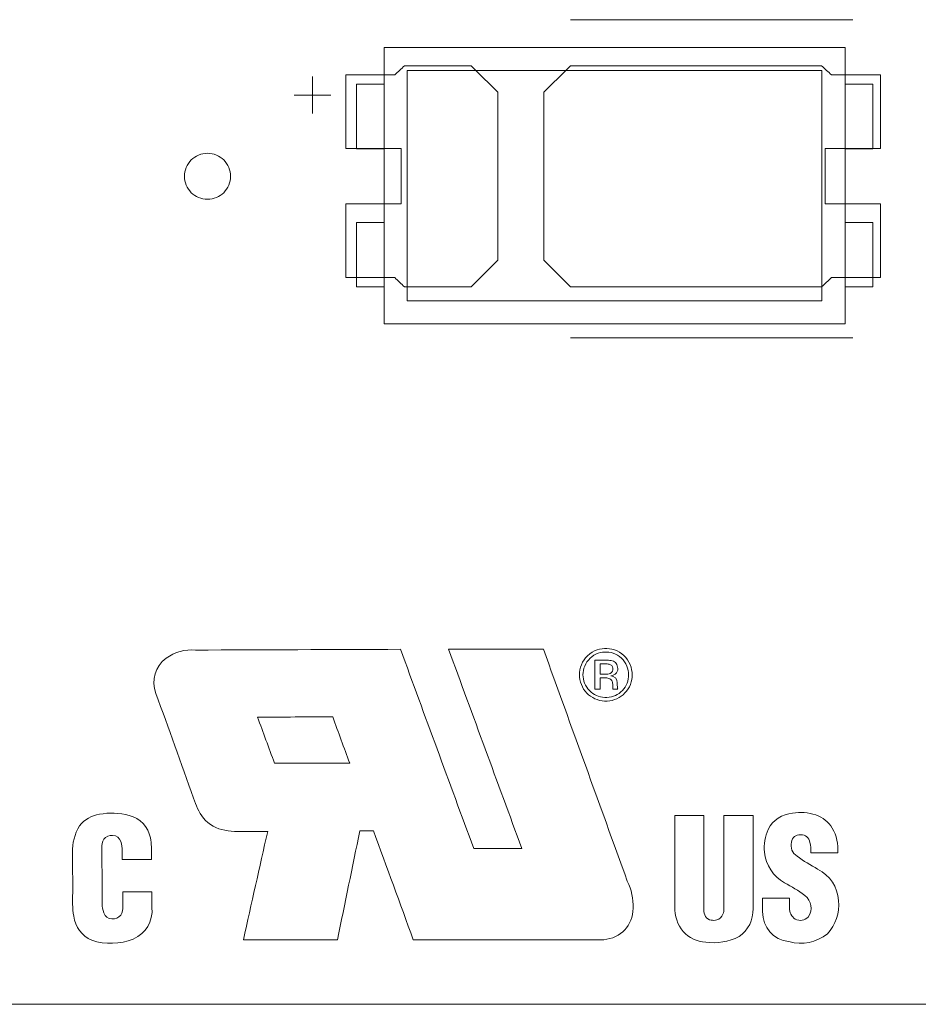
# Model space of a CAD drawing. Header units: inches. Extents: x -30 to 641, y 180 to 601.
# Tile 197 of 252: x 501 to 511, y 542 to 553. Entities that reach past the tile are written whole.
import ezdxf

# ---------------------------------------------------------------- set-up
doc = ezdxf.new("R2010")
doc.units = ezdxf.units.IN
doc.header["$MEASUREMENT"] = 0
doc.layers.add('1', color=7, linetype='Continuous')

# ---------------------------------------------------------------- blocks, each defined once
blk = doc.blocks.new('block 47')
at = {"layer": '1', "color": 155, "lineweight": 18, "true_color": 0x4c7299}
blk.add_lwpolyline([(518.34, 542.226), (409.453, 542.226)], dxfattribs=at)
blk = doc.blocks.new('block 239')
at = {"layer": '1', "color": 155, "lineweight": 18, "true_color": 0x4c7299}
blk.add_lwpolyline([(509.906, 552.613), (504.906, 552.613)], dxfattribs=at)
blk = doc.blocks.new('block 241')
at = {"layer": '1', "color": 155, "lineweight": 18, "true_color": 0x4c7299}
blk.add_lwpolyline([(504.906, 549.613), (509.906, 549.613)], dxfattribs=at)
blk = doc.blocks.new('block 242')
at = {"layer": '1', "color": 155, "lineweight": 18, "true_color": 0x4c7299}
blk.add_lwpolyline([(509.656, 552.363), (509.656, 549.863)], dxfattribs=at)
blk = doc.blocks.new('block 243')
at = {"layer": '1', "color": 155, "lineweight": 18, "true_color": 0x4c7299}
blk.add_lwpolyline([(505.156, 552.363), (509.656, 552.363)], dxfattribs=at)
blk = doc.blocks.new('block 244')
at = {"layer": '1', "color": 155, "lineweight": 18, "true_color": 0x4c7299}
blk.add_lwpolyline([(504.906, 552.613), (504.906, 549.613)], dxfattribs=at)
blk = doc.blocks.new('block 245')
at = {"layer": '1', "color": 155, "lineweight": 18, "true_color": 0x4c7299}
blk.add_lwpolyline([(505.156, 549.863), (505.156, 552.363)], dxfattribs=at)
blk = doc.blocks.new('block 246')
at = {"layer": '1', "color": 155, "lineweight": 18, "true_color": 0x4c7299}
blk.add_lwpolyline([(509.906, 551.513), (510.206, 551.513)], dxfattribs=at)
blk = doc.blocks.new('block 247')
at = {"layer": '1', "color": 155, "lineweight": 18, "true_color": 0x4c7299}
blk.add_lwpolyline([(504.606, 552.213), (504.906, 552.213)], dxfattribs=at)
blk = doc.blocks.new('block 248')
at = {"layer": '1', "color": 155, "lineweight": 18, "true_color": 0x4c7299}
blk.add_lwpolyline([(504.906, 550.713), (504.606, 550.713)], dxfattribs=at)
blk = doc.blocks.new('block 249')
at = {"layer": '1', "color": 155, "lineweight": 18, "true_color": 0x4c7299}
blk.add_lwpolyline([(509.656, 549.863), (505.156, 549.863)], dxfattribs=at)
blk = doc.blocks.new('block 250')
at = {"layer": '1', "color": 155, "lineweight": 18, "true_color": 0x4c7299}
blk.add_lwpolyline([(504.606, 550.713), (504.606, 550.013)], dxfattribs=at)
blk = doc.blocks.new('block 251')
at = {"layer": '1', "color": 155, "lineweight": 18, "true_color": 0x4c7299}
blk.add_lwpolyline([(509.906, 550.713), (510.206, 550.713)], dxfattribs=at)
blk = doc.blocks.new('block 252')
at = {"layer": '1', "color": 155, "lineweight": 18, "true_color": 0x4c7299}
blk.add_lwpolyline([(504.606, 550.013), (504.906, 550.013)], dxfattribs=at)
blk = doc.blocks.new('block 253')
at = {"layer": '1', "color": 155, "lineweight": 18, "true_color": 0x4c7299}
blk.add_lwpolyline([(504.906, 551.513), (504.606, 551.513)], dxfattribs=at)
blk = doc.blocks.new('block 254')
at = {"layer": '1', "color": 155, "lineweight": 18, "true_color": 0x4c7299}
blk.add_lwpolyline([(510.206, 551.513), (510.206, 552.213)], dxfattribs=at)
blk = doc.blocks.new('block 255')
at = {"layer": '1', "color": 155, "lineweight": 18, "true_color": 0x4c7299}
blk.add_lwpolyline([(504.606, 551.513), (504.606, 552.213)], dxfattribs=at)
blk = doc.blocks.new('block 256')
at = {"layer": '1', "color": 155, "lineweight": 18, "true_color": 0x4c7299}
blk.add_lwpolyline([(509.906, 549.613), (509.906, 552.613)], dxfattribs=at)
blk = doc.blocks.new('block 257')
at = {"layer": '1', "color": 155, "lineweight": 18, "true_color": 0x4c7299}
blk.add_lwpolyline([(510.206, 550.013), (509.906, 550.013)], dxfattribs=at)
blk = doc.blocks.new('block 259')
at = {"layer": '1', "color": 155, "lineweight": 18, "true_color": 0x4c7299}
blk.add_lwpolyline([(510.206, 550.713), (510.206, 550.013)], dxfattribs=at)
blk = doc.blocks.new('block 382')
at = {"layer": '1', "color": 155, "lineweight": 18, "true_color": 0x4c7299}
blk.add_lwpolyline([(510.206, 552.213), (509.906, 552.213)], dxfattribs=at)
blk = doc.blocks.new('block 1387')
at = {"layer": '1', "color": 18, "lineweight": 13, "true_color": 0x4c0000}
blk.add_lwpolyline([(518.34, 542.226), (409.453, 542.226)], dxfattribs=at)
blk = doc.blocks.new('block 1404')
at = {"layer": '1', "color": 18, "lineweight": 13, "true_color": 0x4c0000}
blk.add_lwpolyline([(509.989, 549.461), (506.929, 549.461)], dxfattribs=at)
blk = doc.blocks.new('block 1420')
at = {"layer": '1', "color": 18, "lineweight": 13, "true_color": 0x4c0000}
blk.add_lwpolyline([(518.34, 542.226), (409.453, 542.226)], dxfattribs=at)
blk = doc.blocks.new('block 1493')
at = {"layer": '1', "color": 18, "lineweight": 13, "true_color": 0x4c0000}
blk.add_lwpolyline([(509.989, 552.914), (506.929, 552.914)], dxfattribs=at)
blk = doc.blocks.new('block 1494')
at = {"layer": '1', "color": 18, "lineweight": 13, "true_color": 0x4c0000}
blk.add_lwpolyline([(503.929, 552.095), (504.329, 552.095)], dxfattribs=at)
blk = doc.blocks.new('block 1495')
at = {"layer": '1', "color": 18, "lineweight": 13, "true_color": 0x4c0000}
blk.add_lwpolyline([(504.128, 551.896), (504.128, 552.296)], dxfattribs=at)
blk = doc.blocks.new('block 1701')
at = {"layer": '1', "color": 18, "lineweight": 13, "true_color": 0x4c0000}
blk.add_lwpolyline([(509.989, 549.461), (506.929, 549.461)], dxfattribs=at)
blk = doc.blocks.new('block 1702')
at = {"layer": '1', "color": 18, "lineweight": 13, "true_color": 0x4c0000}
blk.add_lwpolyline([(504.128, 551.896), (504.128, 552.296)], dxfattribs=at)
blk = doc.blocks.new('block 1703')
at = {"layer": '1', "color": 18, "lineweight": 13, "true_color": 0x4c0000}
blk.add_lwpolyline([(509.989, 552.914), (506.929, 552.914)], dxfattribs=at)
blk = doc.blocks.new('block 1704')
at = {"layer": '1', "color": 18, "lineweight": 13, "true_color": 0x4c0000}
blk.add_lwpolyline([(503.929, 552.095), (504.329, 552.095)], dxfattribs=at)
blk = doc.blocks.new('block 5771')
at = {"layer": '1', "color": 18, "lineweight": 13, "true_color": 0x4c0000}
blk.add_lwpolyline([(523.263, 542.226), (522.332, 544.1), (520.136, 544.879), (518.427, 543.296), (518.231, 542.226), (517.062, 542.226), (498.359, 542.226), (423.55, 542.226), (414.199, 542.226), (409.523, 542.226), (408.687, 544.367), (406.394, 544.774), (404.968, 542.934), (404.49, 542.226), (403.321, 542.226), (398.645, 542.226), (389.294, 542.226), (351.889, 542.226), (314.485, 542.226), (295.782, 542.226)], dxfattribs=at)
blk = doc.blocks.new('block 5904')
at = {"layer": '1', "color": 18, "lineweight": 13, "true_color": 0x4c0000}
blk.add_lwpolyline([(502.739, 551.214), (502.74, 551.238), (502.744, 551.262), (502.75, 551.285), (502.758, 551.309), (502.769, 551.332), (502.782, 551.353), (502.796, 551.373), (502.813, 551.392), (502.831, 551.408), (502.851, 551.422), (502.871, 551.434), (502.893, 551.445), (502.916, 551.453), (502.939, 551.459), (502.964, 551.463), (502.989, 551.464), (503.014, 551.463), (503.039, 551.459), (503.063, 551.453), (503.086, 551.445), (503.107, 551.434), (503.128, 551.422), (503.147, 551.408), (503.165, 551.392), (503.182, 551.373), (503.197, 551.353), (503.21, 551.332), (503.221, 551.309), (503.229, 551.285), (503.235, 551.262), (503.238, 551.238), (503.239, 551.214), (503.238, 551.19), (503.235, 551.166), (503.229, 551.142), (503.221, 551.119), (503.21, 551.096), (503.197, 551.075), (503.182, 551.055), (503.165, 551.036), (503.147, 551.02), (503.128, 551.006), (503.107, 550.993), (503.086, 550.983), (503.063, 550.975), (503.039, 550.969), (503.014, 550.965), (502.989, 550.964), (502.964, 550.965), (502.939, 550.969), (502.916, 550.975), (502.893, 550.983), (502.871, 550.993), (502.851, 551.006), (502.831, 551.02), (502.813, 551.036), (502.796, 551.055), (502.782, 551.075), (502.769, 551.096), (502.758, 551.119), (502.75, 551.142), (502.744, 551.166), (502.74, 551.19), (502.739, 551.214)], dxfattribs=at)
blk = doc.blocks.new('block 5906')
at = {"layer": '1', "color": 18, "lineweight": 13, "true_color": 0x4c0000}
blk.add_open_spline([(510.289, 551.514), (510.289, 551.781), (510.289, 552.047), (510.289, 552.314), (510.113, 552.314), (509.936, 552.314), (509.759, 552.314), (509.723, 552.347), (509.688, 552.381), (509.652, 552.414), (508.744, 552.414), (507.837, 552.414), (506.929, 552.414), (506.832, 552.318), (506.736, 552.222), (506.639, 552.126), (506.639, 551.518), (506.639, 550.91), (506.639, 550.302), (506.736, 550.206), (506.832, 550.11), (506.929, 550.014), (507.837, 550.014), (508.744, 550.014), (509.652, 550.014), (509.688, 550.047), (509.723, 550.081), (509.759, 550.114), (509.936, 550.114), (510.113, 550.114), (510.289, 550.114), (510.289, 550.381), (510.289, 550.647), (510.289, 550.914), (510.089, 550.914), (509.889, 550.914), (509.689, 550.914), (509.689, 551.114), (509.689, 551.314), (509.689, 551.514), (509.889, 551.514), (510.089, 551.514), (510.289, 551.514)], degree=3, knots=[0, 0, 0, 0, 1, 1, 1, 2, 2, 2, 3, 3, 3, 4, 4, 4, 5, 5, 5, 6, 6, 6, 7, 7, 7, 8, 8, 8, 9, 9, 9, 10, 10, 10, 11, 11, 11, 12, 12, 12, 13, 13, 13, 14, 14, 14, 14], dxfattribs=at)
blk = doc.blocks.new('block 5907')
at = {"layer": '1', "color": 18, "lineweight": 13, "true_color": 0x4c0000}
blk.add_open_spline([(510.289, 551.514), (510.289, 551.781), (510.289, 552.047), (510.289, 552.314), (510.113, 552.314), (509.936, 552.314), (509.759, 552.314), (509.723, 552.347), (509.688, 552.381), (509.652, 552.414), (508.744, 552.414), (507.837, 552.414), (506.929, 552.414), (506.832, 552.318), (506.736, 552.222), (506.639, 552.126), (506.639, 551.518), (506.639, 550.91), (506.639, 550.302), (506.736, 550.206), (506.832, 550.11), (506.929, 550.014), (507.837, 550.014), (508.744, 550.014), (509.652, 550.014), (509.688, 550.047), (509.723, 550.081), (509.759, 550.114), (509.936, 550.114), (510.113, 550.114), (510.289, 550.114), (510.289, 550.381), (510.289, 550.647), (510.289, 550.914), (510.089, 550.914), (509.889, 550.914), (509.689, 550.914), (509.689, 551.114), (509.689, 551.314), (509.689, 551.514), (509.889, 551.514), (510.089, 551.514), (510.289, 551.514)], degree=3, knots=[0, 0, 0, 0, 1, 1, 1, 2, 2, 2, 3, 3, 3, 4, 4, 4, 5, 5, 5, 6, 6, 6, 7, 7, 7, 8, 8, 8, 9, 9, 9, 10, 10, 10, 11, 11, 11, 12, 12, 12, 13, 13, 13, 14, 14, 14, 14], dxfattribs=at)
blk = doc.blocks.new('block 5908')
at = {"layer": '1', "color": 18, "lineweight": 13, "true_color": 0x4c0000}
blk.add_open_spline([(505.85, 552.414), (505.946, 552.318), (506.043, 552.222), (506.139, 552.126), (506.139, 551.518), (506.139, 550.91), (506.139, 550.302), (506.043, 550.206), (505.946, 550.11), (505.85, 550.014), (505.609, 550.014), (505.368, 550.014), (505.127, 550.014), (505.091, 550.047), (505.055, 550.081), (505.02, 550.114), (504.843, 550.114), (504.666, 550.114), (504.489, 550.114), (504.489, 550.381), (504.489, 550.647), (504.489, 550.914), (504.689, 550.914), (504.889, 550.914), (505.089, 550.914), (505.089, 551.114), (505.089, 551.314), (505.089, 551.514), (504.889, 551.514), (504.689, 551.514), (504.489, 551.514), (504.489, 551.781), (504.489, 552.047), (504.489, 552.314), (504.666, 552.314), (504.843, 552.314), (505.02, 552.314), (505.055, 552.347), (505.091, 552.381), (505.127, 552.414), (505.368, 552.414), (505.609, 552.414), (505.85, 552.414)], degree=3, knots=[0, 0, 0, 0, 1, 1, 1, 2, 2, 2, 3, 3, 3, 4, 4, 4, 5, 5, 5, 6, 6, 6, 7, 7, 7, 8, 8, 8, 9, 9, 9, 10, 10, 10, 11, 11, 11, 12, 12, 12, 13, 13, 13, 14, 14, 14, 14], dxfattribs=at)
blk = doc.blocks.new('block 5909')
at = {"layer": '1', "color": 18, "lineweight": 13, "true_color": 0x4c0000}
blk.add_open_spline([(505.85, 552.414), (505.946, 552.318), (506.043, 552.222), (506.139, 552.126), (506.139, 551.518), (506.139, 550.91), (506.139, 550.302), (506.043, 550.206), (505.946, 550.11), (505.85, 550.014), (505.609, 550.014), (505.368, 550.014), (505.127, 550.014), (505.091, 550.047), (505.055, 550.081), (505.02, 550.114), (504.843, 550.114), (504.666, 550.114), (504.489, 550.114), (504.489, 550.381), (504.489, 550.647), (504.489, 550.914), (504.689, 550.914), (504.889, 550.914), (505.089, 550.914), (505.089, 551.114), (505.089, 551.314), (505.089, 551.514), (504.889, 551.514), (504.689, 551.514), (504.489, 551.514), (504.489, 551.781), (504.489, 552.047), (504.489, 552.314), (504.666, 552.314), (504.843, 552.314), (505.02, 552.314), (505.055, 552.347), (505.091, 552.381), (505.127, 552.414), (505.368, 552.414), (505.609, 552.414), (505.85, 552.414)], degree=3, knots=[0, 0, 0, 0, 1, 1, 1, 2, 2, 2, 3, 3, 3, 4, 4, 4, 5, 5, 5, 6, 6, 6, 7, 7, 7, 8, 8, 8, 9, 9, 9, 10, 10, 10, 11, 11, 11, 12, 12, 12, 13, 13, 13, 14, 14, 14, 14], dxfattribs=at)
blk = doc.blocks.new('block 6071')
at = {"layer": '1', "color": 18, "lineweight": 13, "true_color": 0x4c0000}
blk.add_open_spline([(508.059, 544.275), (508.164, 544.275), (508.27, 544.275), (508.375, 544.275), (508.375, 543.934), (508.375, 543.594), (508.375, 543.253), (508.374, 543.227), (508.38, 543.202), (508.392, 543.179), (508.405, 543.157), (508.427, 543.143), (508.453, 543.14), (508.473, 543.136), (508.494, 543.136), (508.514, 543.141), (508.546, 543.149), (508.571, 543.172), (508.581, 543.203), (508.589, 543.223), (508.593, 543.244), (508.592, 543.266), (508.591, 543.602), (508.592, 543.938), (508.592, 544.275), (508.698, 544.275), (508.803, 544.275), (508.909, 544.275), (508.908, 543.938), (508.908, 543.602), (508.908, 543.265), (508.912, 543.142), (508.857, 543.031), (508.756, 542.96), (508.643, 542.904), (508.519, 542.883), (508.394, 542.9), (508.299, 542.906), (508.214, 542.946), (508.149, 543.015), (508.087, 543.092), (508.056, 543.185), (508.059, 543.284), (508.059, 543.614), (508.059, 543.944), (508.059, 544.275)], degree=3, knots=[0, 0, 0, 0, 1, 1, 1, 2, 2, 2, 3, 3, 3, 4, 4, 4, 5, 5, 5, 6, 6, 6, 7, 7, 7, 8, 8, 8, 9, 9, 9, 10, 10, 10, 11, 11, 11, 12, 12, 12, 13, 13, 13, 14, 14, 14, 15, 15, 15, 15], dxfattribs=at)
blk = doc.blocks.new('block 6072')
at = {"layer": '1', "color": 18, "lineweight": 13, "true_color": 0x4c0000}
blk.add_open_spline([(509.385, 543.833), (509.333, 543.868), (509.31, 543.926), (509.324, 543.987), (509.332, 544.039), (509.373, 544.07), (509.425, 544.065), (509.477, 544.067), (509.517, 544.034), (509.525, 543.983), (509.532, 543.946), (509.536, 543.908), (509.536, 543.87), (509.633, 543.87), (509.73, 543.87), (509.827, 543.87), (509.835, 543.964), (509.815, 544.056), (509.768, 544.138), (509.727, 544.207), (509.664, 544.256), (509.588, 544.282), (509.507, 544.309), (509.421, 544.315), (509.337, 544.301), (509.222, 544.29), (509.126, 544.227), (509.072, 544.125), (509.037, 544.047), (509.023, 543.963), (509.031, 543.877), (509.046, 543.735), (509.125, 543.615), (509.25, 543.545), (509.326, 543.504), (509.399, 543.459), (509.469, 543.408), (509.546, 543.348), (509.56, 543.253), (509.505, 543.173), (509.468, 543.134), (509.415, 543.125), (509.366, 543.15), (509.325, 543.177), (509.303, 543.222), (509.304, 543.272), (509.304, 543.307), (509.304, 543.342), (509.304, 543.378), (509.206, 543.378), (509.109, 543.378), (509.011, 543.378), (509.011, 543.329), (509.011, 543.28), (509.011, 543.232), (509.011, 543.058), (509.125, 542.927), (509.298, 542.906), (509.445, 542.866), (509.594, 542.896), (509.714, 542.989), (509.807, 543.089), (509.849, 543.217), (509.834, 543.352), (509.825, 543.501), (509.743, 543.626), (509.609, 543.693), (509.532, 543.736), (509.458, 543.782), (509.385, 543.833)], degree=3, knots=[0, 0, 0, 0, 1, 1, 1, 2, 2, 2, 3, 3, 3, 4, 4, 4, 5, 5, 5, 6, 6, 6, 7, 7, 7, 8, 8, 8, 9, 9, 9, 10, 10, 10, 11, 11, 11, 12, 12, 12, 13, 13, 13, 14, 14, 14, 15, 15, 15, 16, 16, 16, 17, 17, 17, 18, 18, 18, 19, 19, 19, 20, 20, 20, 21, 21, 21, 22, 22, 22, 23, 23, 23, 23], dxfattribs=at)
blk = doc.blocks.new('block 6073')
at = {"layer": '1', "color": 18, "lineweight": 13, "true_color": 0x4c0000}
blk.add_open_spline([(504.532, 544.844), (504.47, 545.011), (504.409, 545.178), (504.348, 545.345), (504.076, 545.345), (503.804, 545.344), (503.532, 545.344), (503.593, 545.177), (503.654, 545.011), (503.716, 544.844), (503.988, 544.844), (504.26, 544.844), (504.532, 544.844)], degree=3, knots=[0, 0, 0, 0, 1, 1, 1, 2, 2, 2, 3, 3, 3, 4, 4, 4, 4], dxfattribs=at)
blk = doc.blocks.new('block 6074')
at = {"layer": '1', "color": 18, "lineweight": 13, "true_color": 0x4c0000}
blk.add_open_spline([(502.859, 546.071), (503.6, 546.074), (504.342, 546.076), (505.083, 546.079), (505.347, 545.359), (505.612, 544.638), (505.877, 543.918), (506.051, 543.918), (506.225, 543.918), (506.399, 543.918), (506.134, 544.638), (505.869, 545.359), (505.605, 546.079), (505.948, 546.079), (506.291, 546.079), (506.634, 546.079), (506.937, 545.24), (507.241, 544.401), (507.544, 543.562), (507.589, 543.47), (507.61, 543.371), (507.606, 543.269), (507.603, 543.081), (507.475, 542.943), (507.288, 542.927), (506.6, 542.926), (505.911, 542.926), (505.222, 542.926), (505.078, 543.32), (504.933, 543.715), (504.789, 544.109), (504.74, 544.109), (504.691, 544.109), (504.642, 544.109), (504.561, 543.715), (504.48, 543.32), (504.399, 542.926), (504.059, 542.926), (503.718, 542.926), (503.378, 542.926), (503.466, 543.318), (503.554, 543.71), (503.642, 544.102), (503.533, 544.102), (503.424, 544.102), (503.315, 544.102), (503.269, 544.102), (503.224, 544.107), (503.179, 544.115), (503.086, 544.129), (503.004, 544.176), (502.945, 544.248), (502.897, 544.313), (502.861, 544.386), (502.838, 544.464), (502.702, 544.843), (502.566, 545.222), (502.43, 545.601), (502.378, 545.746), (502.421, 545.891), (502.54, 545.983), (502.634, 546.05), (502.745, 546.081), (502.859, 546.071)], degree=3, knots=[0, 0, 0, 0, 1, 1, 1, 2, 2, 2, 3, 3, 3, 4, 4, 4, 5, 5, 5, 6, 6, 6, 7, 7, 7, 8, 8, 8, 9, 9, 9, 10, 10, 10, 11, 11, 11, 12, 12, 12, 13, 13, 13, 14, 14, 14, 15, 15, 15, 16, 16, 16, 17, 17, 17, 18, 18, 18, 19, 19, 19, 20, 20, 20, 21, 21, 21, 21], dxfattribs=at)
blk = doc.blocks.new('block 6075')
at = {"layer": '1', "color": 18, "lineweight": 13, "true_color": 0x4c0000}
blk.add_open_spline([(502.382, 543.798), (502.276, 543.798), (502.171, 543.798), (502.065, 543.798), (502.065, 543.83), (502.065, 543.861), (502.065, 543.893), (502.065, 543.927), (502.06, 543.961), (502.048, 543.993), (502.036, 544.033), (502.002, 544.058), (501.96, 544.058), (501.922, 544.062), (501.888, 544.048), (501.864, 544.018), (501.848, 543.989), (501.841, 543.956), (501.843, 543.922), (501.844, 543.753), (501.846, 543.583), (501.847, 543.414), (501.847, 543.382), (501.847, 543.35), (501.847, 543.318), (501.847, 543.284), (501.853, 543.251), (501.865, 543.219), (501.877, 543.178), (501.911, 543.153), (501.953, 543.153), (501.99, 543.149), (502.025, 543.164), (502.048, 543.193), (502.064, 543.223), (502.072, 543.256), (502.07, 543.289), (502.07, 543.342), (502.071, 543.394), (502.071, 543.447), (502.176, 543.447), (502.282, 543.447), (502.387, 543.447), (502.387, 543.39), (502.387, 543.333), (502.387, 543.276), (502.398, 543.126), (502.321, 542.996), (502.184, 542.934), (502.038, 542.877), (501.882, 542.873), (501.733, 542.921), (501.625, 542.97), (501.554, 543.065), (501.538, 543.182), (501.53, 543.225), (501.526, 543.27), (501.526, 543.314), (501.527, 543.5), (501.526, 543.686), (501.526, 543.873), (501.521, 543.975), (501.547, 544.075), (501.601, 544.162), (501.655, 544.231), (501.73, 544.275), (501.816, 544.289), (501.923, 544.308), (502.032, 544.304), (502.138, 544.277), (502.259, 544.245), (502.346, 544.155), (502.369, 544.032), (502.376, 544), (502.38, 543.968), (502.381, 543.936), (502.381, 543.89), (502.381, 543.844), (502.382, 543.798)], degree=3, knots=[0, 0, 0, 0, 1, 1, 1, 2, 2, 2, 3, 3, 3, 4, 4, 4, 5, 5, 5, 6, 6, 6, 7, 7, 7, 8, 8, 8, 9, 9, 9, 10, 10, 10, 11, 11, 11, 12, 12, 12, 13, 13, 13, 14, 14, 14, 15, 15, 15, 16, 16, 16, 17, 17, 17, 18, 18, 18, 19, 19, 19, 20, 20, 20, 21, 21, 21, 22, 22, 22, 23, 23, 23, 24, 24, 24, 25, 25, 25, 26, 26, 26, 26], dxfattribs=at)
blk = doc.blocks.new('block 6076')
at = {"layer": '1', "color": 18, "lineweight": 13, "true_color": 0x4c0000}
blk.add_lwpolyline([(507.063, 545.803), (507.064, 545.826), (507.068, 545.849), (507.073, 545.873), (507.082, 545.897), (507.093, 545.92), (507.106, 545.942), (507.122, 545.963), (507.14, 545.982), (507.16, 545.999), (507.182, 546.014), (507.204, 546.026), (507.228, 546.036), (507.252, 546.043), (507.275, 546.048), (507.299, 546.05), (507.321, 546.05), (507.345, 546.048), (507.368, 546.043), (507.392, 546.036), (507.415, 546.027), (507.438, 546.015), (507.46, 546), (507.48, 545.983), (507.498, 545.964), (507.514, 545.943), (507.528, 545.921), (507.539, 545.898), (507.547, 545.874), (507.553, 545.851), (507.557, 545.827), (507.558, 545.804), (507.557, 545.781), (507.554, 545.758), (507.549, 545.735), (507.541, 545.713), (507.531, 545.691), (507.519, 545.67), (507.505, 545.65), (507.49, 545.632), (507.472, 545.616), (507.454, 545.601), (507.435, 545.589), (507.415, 545.579), (507.393, 545.57), (507.371, 545.563), (507.347, 545.558), (507.323, 545.556), (507.299, 545.556), (507.275, 545.558), (507.252, 545.563), (507.229, 545.569), (507.208, 545.578), (507.187, 545.588), (507.168, 545.601), (507.15, 545.615), (507.133, 545.631), (507.117, 545.649), (507.103, 545.669), (507.091, 545.69), (507.081, 545.712), (507.073, 545.734), (507.067, 545.757), (507.064, 545.78), (507.063, 545.803)], dxfattribs=at)
blk = doc.blocks.new('block 6077')
at = {"layer": '1', "color": 18, "lineweight": 13, "true_color": 0x4c0000}
blk.add_lwpolyline([(507.024, 545.803), (507.026, 545.829), (507.029, 545.857), (507.036, 545.884), (507.046, 545.911), (507.058, 545.938), (507.074, 545.964), (507.092, 545.988), (507.113, 546.01), (507.137, 546.03), (507.162, 546.047), (507.188, 546.061), (507.215, 546.073), (507.242, 546.081), (507.27, 546.086), (507.297, 546.089), (507.323, 546.089), (507.35, 546.086), (507.377, 546.081), (507.405, 546.073), (507.432, 546.062), (507.458, 546.048), (507.483, 546.031), (507.507, 546.011), (507.528, 545.989), (507.546, 545.965), (507.562, 545.94), (507.575, 545.913), (507.585, 545.886), (507.591, 545.858), (507.595, 545.831), (507.597, 545.804), (507.596, 545.778), (507.592, 545.751), (507.586, 545.725), (507.577, 545.699), (507.566, 545.673), (507.552, 545.649), (507.536, 545.626), (507.518, 545.605), (507.498, 545.586), (507.477, 545.57), (507.455, 545.556), (507.431, 545.543), (507.406, 545.533), (507.38, 545.525), (507.353, 545.52), (507.325, 545.517), (507.297, 545.517), (507.27, 545.52), (507.243, 545.525), (507.216, 545.533), (507.191, 545.543), (507.168, 545.555), (507.146, 545.569), (507.124, 545.585), (507.105, 545.604), (507.086, 545.625), (507.07, 545.648), (507.056, 545.672), (507.045, 545.697), (507.036, 545.723), (507.029, 545.75), (507.026, 545.777), (507.024, 545.803)], dxfattribs=at)
blk = doc.blocks.new('block 6078')
at = {"layer": '1', "color": 18, "lineweight": 13, "true_color": 0x4c0000}
blk.add_open_spline([(507.386, 545.873), (507.391, 545.849), (507.38, 545.828), (507.359, 545.818), (507.341, 545.811), (507.323, 545.808), (507.304, 545.809), (507.285, 545.809), (507.266, 545.809), (507.248, 545.809), (507.248, 545.847), (507.248, 545.884), (507.248, 545.922), (507.266, 545.922), (507.284, 545.922), (507.302, 545.922), (507.317, 545.923), (507.332, 545.921), (507.347, 545.917), (507.37, 545.914), (507.386, 545.896), (507.386, 545.873)], degree=3, knots=[0, 0, 0, 0, 1, 1, 1, 2, 2, 2, 3, 3, 3, 4, 4, 4, 5, 5, 5, 6, 6, 6, 7, 7, 7, 7], dxfattribs=at)
blk = doc.blocks.new('block 6079')
at = {"layer": '1', "color": 18, "lineweight": 13, "true_color": 0x4c0000}
blk.add_open_spline([(507.364, 545.792), (507.405, 545.788), (507.433, 545.757), (507.435, 545.716), (507.435, 545.707), (507.435, 545.698), (507.435, 545.689), (507.435, 545.678), (507.436, 545.667), (507.437, 545.657), (507.437, 545.653), (507.439, 545.649), (507.441, 545.646), (507.423, 545.646), (507.406, 545.646), (507.389, 545.646), (507.389, 545.648), (507.388, 545.651), (507.388, 545.653), (507.387, 545.656), (507.387, 545.659), (507.386, 545.663), (507.386, 545.672), (507.386, 545.682), (507.386, 545.691), (507.386, 545.705), (507.384, 545.718), (507.38, 545.73), (507.374, 545.747), (507.361, 545.76), (507.343, 545.764), (507.328, 545.768), (507.313, 545.77), (507.297, 545.77), (507.281, 545.77), (507.264, 545.77), (507.248, 545.77), (507.248, 545.728), (507.248, 545.687), (507.248, 545.646), (507.229, 545.646), (507.211, 545.646), (507.193, 545.646), (507.193, 545.751), (507.193, 545.856), (507.193, 545.961), (507.232, 545.961), (507.27, 545.961), (507.308, 545.961), (507.329, 545.961), (507.349, 545.96), (507.368, 545.956), (507.407, 545.953), (507.435, 545.926), (507.439, 545.887), (507.444, 545.865), (507.44, 545.842), (507.427, 545.823), (507.411, 545.804), (507.388, 545.793), (507.364, 545.792)], degree=3, knots=[0, 0, 0, 0, 1, 1, 1, 2, 2, 2, 3, 3, 3, 4, 4, 4, 5, 5, 5, 6, 6, 6, 7, 7, 7, 8, 8, 8, 9, 9, 9, 10, 10, 10, 11, 11, 11, 12, 12, 12, 13, 13, 13, 14, 14, 14, 15, 15, 15, 16, 16, 16, 17, 17, 17, 18, 18, 18, 19, 19, 19, 20, 20, 20, 20], dxfattribs=at)
blk = doc.blocks.new('block 6106')
at = {"layer": '1', "color": 18, "lineweight": 13, "true_color": 0x4c0000}
blk.add_open_spline([(508.059, 544.275), (508.164, 544.275), (508.27, 544.275), (508.375, 544.275), (508.375, 543.934), (508.375, 543.594), (508.375, 543.253), (508.374, 543.227), (508.38, 543.202), (508.392, 543.179), (508.405, 543.157), (508.427, 543.143), (508.453, 543.14), (508.473, 543.136), (508.494, 543.136), (508.514, 543.141), (508.546, 543.149), (508.571, 543.172), (508.581, 543.203), (508.589, 543.223), (508.593, 543.244), (508.592, 543.266), (508.591, 543.602), (508.592, 543.938), (508.592, 544.275), (508.698, 544.275), (508.803, 544.275), (508.909, 544.275), (508.908, 543.938), (508.908, 543.602), (508.908, 543.265), (508.912, 543.142), (508.857, 543.031), (508.756, 542.96), (508.643, 542.904), (508.519, 542.883), (508.394, 542.9), (508.299, 542.906), (508.214, 542.946), (508.149, 543.015), (508.087, 543.092), (508.056, 543.185), (508.059, 543.284), (508.059, 543.614), (508.059, 543.944), (508.059, 544.275)], degree=3, knots=[0, 0, 0, 0, 1, 1, 1, 2, 2, 2, 3, 3, 3, 4, 4, 4, 5, 5, 5, 6, 6, 6, 7, 7, 7, 8, 8, 8, 9, 9, 9, 10, 10, 10, 11, 11, 11, 12, 12, 12, 13, 13, 13, 14, 14, 14, 15, 15, 15, 15], dxfattribs=at)
blk = doc.blocks.new('block 6111')
at = {"layer": '1', "color": 18, "lineweight": 13, "true_color": 0x4c0000}
blk.add_lwpolyline([(507.024, 545.803), (507.026, 545.829), (507.029, 545.857), (507.036, 545.884), (507.046, 545.911), (507.058, 545.938), (507.074, 545.964), (507.092, 545.988), (507.113, 546.01), (507.137, 546.03), (507.162, 546.047), (507.188, 546.061), (507.215, 546.073), (507.242, 546.081), (507.27, 546.086), (507.297, 546.089), (507.323, 546.089), (507.35, 546.086), (507.377, 546.081), (507.405, 546.073), (507.432, 546.062), (507.458, 546.048), (507.483, 546.031), (507.507, 546.011), (507.528, 545.989), (507.546, 545.965), (507.562, 545.94), (507.575, 545.913), (507.585, 545.886), (507.591, 545.858), (507.595, 545.831), (507.597, 545.804), (507.596, 545.778), (507.592, 545.751), (507.586, 545.725), (507.577, 545.699), (507.566, 545.673), (507.552, 545.649), (507.536, 545.626), (507.518, 545.605), (507.498, 545.586), (507.477, 545.57), (507.455, 545.556), (507.431, 545.543), (507.406, 545.533), (507.38, 545.525), (507.353, 545.52), (507.325, 545.517), (507.297, 545.517), (507.27, 545.52), (507.243, 545.525), (507.216, 545.533), (507.191, 545.543), (507.168, 545.555), (507.146, 545.569), (507.124, 545.585), (507.105, 545.604), (507.086, 545.625), (507.07, 545.648), (507.056, 545.672), (507.045, 545.697), (507.036, 545.723), (507.029, 545.75), (507.026, 545.777), (507.024, 545.803)], dxfattribs=at)
blk = doc.blocks.new('block 6118')
at = {"layer": '1', "color": 18, "lineweight": 13, "true_color": 0x4c0000}
blk.add_open_spline([(504.532, 544.844), (504.47, 545.011), (504.409, 545.178), (504.348, 545.345), (504.076, 545.345), (503.804, 545.344), (503.532, 545.344), (503.593, 545.177), (503.654, 545.011), (503.716, 544.844), (503.988, 544.844), (504.26, 544.844), (504.532, 544.844)], degree=3, knots=[0, 0, 0, 0, 1, 1, 1, 2, 2, 2, 3, 3, 3, 4, 4, 4, 4], dxfattribs=at)
blk = doc.blocks.new('block 6124')
at = {"layer": '1', "color": 18, "lineweight": 13, "true_color": 0x4c0000}
blk.add_open_spline([(507.364, 545.792), (507.405, 545.788), (507.433, 545.757), (507.435, 545.716), (507.435, 545.707), (507.435, 545.698), (507.435, 545.689), (507.435, 545.678), (507.436, 545.667), (507.437, 545.657), (507.437, 545.653), (507.439, 545.649), (507.441, 545.646), (507.423, 545.646), (507.406, 545.646), (507.389, 545.646), (507.389, 545.648), (507.388, 545.651), (507.388, 545.653), (507.387, 545.656), (507.387, 545.659), (507.386, 545.663), (507.386, 545.672), (507.386, 545.682), (507.386, 545.691), (507.386, 545.705), (507.384, 545.718), (507.38, 545.73), (507.374, 545.747), (507.361, 545.76), (507.343, 545.764), (507.328, 545.768), (507.313, 545.77), (507.297, 545.77), (507.281, 545.77), (507.264, 545.77), (507.248, 545.77), (507.248, 545.728), (507.248, 545.687), (507.248, 545.646), (507.229, 545.646), (507.211, 545.646), (507.193, 545.646), (507.193, 545.751), (507.193, 545.856), (507.193, 545.961), (507.232, 545.961), (507.27, 545.961), (507.308, 545.961), (507.329, 545.961), (507.349, 545.96), (507.368, 545.956), (507.407, 545.953), (507.435, 545.926), (507.439, 545.887), (507.444, 545.865), (507.44, 545.842), (507.427, 545.823), (507.411, 545.804), (507.388, 545.793), (507.364, 545.792)], degree=3, knots=[0, 0, 0, 0, 1, 1, 1, 2, 2, 2, 3, 3, 3, 4, 4, 4, 5, 5, 5, 6, 6, 6, 7, 7, 7, 8, 8, 8, 9, 9, 9, 10, 10, 10, 11, 11, 11, 12, 12, 12, 13, 13, 13, 14, 14, 14, 15, 15, 15, 16, 16, 16, 17, 17, 17, 18, 18, 18, 19, 19, 19, 20, 20, 20, 20], dxfattribs=at)
blk = doc.blocks.new('block 6131')
at = {"layer": '1', "color": 18, "lineweight": 13, "true_color": 0x4c0000}
blk.add_open_spline([(509.385, 543.833), (509.333, 543.868), (509.31, 543.926), (509.324, 543.987), (509.332, 544.039), (509.373, 544.07), (509.425, 544.065), (509.477, 544.067), (509.517, 544.034), (509.525, 543.983), (509.532, 543.946), (509.536, 543.908), (509.536, 543.87), (509.633, 543.87), (509.73, 543.87), (509.827, 543.87), (509.835, 543.964), (509.815, 544.056), (509.768, 544.138), (509.727, 544.207), (509.664, 544.256), (509.588, 544.282), (509.507, 544.309), (509.421, 544.315), (509.337, 544.301), (509.222, 544.29), (509.126, 544.227), (509.072, 544.125), (509.037, 544.047), (509.023, 543.963), (509.031, 543.877), (509.046, 543.735), (509.125, 543.615), (509.25, 543.545), (509.326, 543.504), (509.399, 543.459), (509.469, 543.408), (509.546, 543.348), (509.56, 543.253), (509.505, 543.173), (509.468, 543.134), (509.415, 543.125), (509.366, 543.15), (509.325, 543.177), (509.303, 543.222), (509.304, 543.272), (509.304, 543.307), (509.304, 543.342), (509.304, 543.378), (509.206, 543.378), (509.109, 543.378), (509.011, 543.378), (509.011, 543.329), (509.011, 543.28), (509.011, 543.232), (509.011, 543.058), (509.125, 542.927), (509.298, 542.906), (509.445, 542.866), (509.594, 542.896), (509.714, 542.989), (509.807, 543.089), (509.849, 543.217), (509.834, 543.352), (509.825, 543.501), (509.743, 543.626), (509.609, 543.693), (509.532, 543.736), (509.458, 543.782), (509.385, 543.833)], degree=3, knots=[0, 0, 0, 0, 1, 1, 1, 2, 2, 2, 3, 3, 3, 4, 4, 4, 5, 5, 5, 6, 6, 6, 7, 7, 7, 8, 8, 8, 9, 9, 9, 10, 10, 10, 11, 11, 11, 12, 12, 12, 13, 13, 13, 14, 14, 14, 15, 15, 15, 16, 16, 16, 17, 17, 17, 18, 18, 18, 19, 19, 19, 20, 20, 20, 21, 21, 21, 22, 22, 22, 23, 23, 23, 23], dxfattribs=at)
blk = doc.blocks.new('block 6136')
at = {"layer": '1', "color": 18, "lineweight": 13, "true_color": 0x4c0000}
blk.add_open_spline([(502.382, 543.798), (502.276, 543.798), (502.171, 543.798), (502.065, 543.798), (502.065, 543.83), (502.065, 543.861), (502.065, 543.893), (502.065, 543.927), (502.06, 543.961), (502.048, 543.993), (502.036, 544.033), (502.002, 544.058), (501.96, 544.058), (501.922, 544.062), (501.888, 544.048), (501.864, 544.018), (501.848, 543.989), (501.841, 543.956), (501.843, 543.922), (501.844, 543.753), (501.846, 543.583), (501.847, 543.414), (501.847, 543.382), (501.847, 543.35), (501.847, 543.318), (501.847, 543.284), (501.853, 543.251), (501.865, 543.219), (501.877, 543.178), (501.911, 543.153), (501.953, 543.153), (501.99, 543.149), (502.025, 543.164), (502.048, 543.193), (502.064, 543.223), (502.072, 543.256), (502.07, 543.289), (502.07, 543.342), (502.071, 543.394), (502.071, 543.447), (502.176, 543.447), (502.282, 543.447), (502.387, 543.447), (502.387, 543.39), (502.387, 543.333), (502.387, 543.276), (502.398, 543.126), (502.321, 542.996), (502.184, 542.934), (502.038, 542.877), (501.882, 542.873), (501.733, 542.921), (501.625, 542.97), (501.554, 543.065), (501.538, 543.182), (501.53, 543.225), (501.526, 543.27), (501.526, 543.314), (501.527, 543.5), (501.526, 543.686), (501.526, 543.873), (501.521, 543.975), (501.547, 544.075), (501.601, 544.162), (501.655, 544.231), (501.73, 544.275), (501.816, 544.289), (501.923, 544.308), (502.032, 544.304), (502.138, 544.277), (502.259, 544.245), (502.346, 544.155), (502.369, 544.032), (502.376, 544), (502.38, 543.968), (502.381, 543.936), (502.381, 543.89), (502.381, 543.844), (502.382, 543.798)], degree=3, knots=[0, 0, 0, 0, 1, 1, 1, 2, 2, 2, 3, 3, 3, 4, 4, 4, 5, 5, 5, 6, 6, 6, 7, 7, 7, 8, 8, 8, 9, 9, 9, 10, 10, 10, 11, 11, 11, 12, 12, 12, 13, 13, 13, 14, 14, 14, 15, 15, 15, 16, 16, 16, 17, 17, 17, 18, 18, 18, 19, 19, 19, 20, 20, 20, 21, 21, 21, 22, 22, 22, 23, 23, 23, 24, 24, 24, 25, 25, 25, 26, 26, 26, 26], dxfattribs=at)
blk = doc.blocks.new('block 6137')
at = {"layer": '1', "color": 18, "lineweight": 13, "true_color": 0x4c0000}
blk.add_open_spline([(502.859, 546.071), (503.6, 546.074), (504.342, 546.076), (505.083, 546.079), (505.347, 545.359), (505.612, 544.638), (505.877, 543.918), (506.051, 543.918), (506.225, 543.918), (506.399, 543.918), (506.134, 544.638), (505.869, 545.359), (505.605, 546.079), (505.948, 546.079), (506.291, 546.079), (506.634, 546.079), (506.937, 545.24), (507.241, 544.401), (507.544, 543.562), (507.589, 543.47), (507.61, 543.371), (507.606, 543.269), (507.603, 543.081), (507.475, 542.943), (507.288, 542.927), (506.6, 542.926), (505.911, 542.926), (505.222, 542.926), (505.078, 543.32), (504.933, 543.715), (504.789, 544.109), (504.74, 544.109), (504.691, 544.109), (504.642, 544.109), (504.561, 543.715), (504.48, 543.32), (504.399, 542.926), (504.059, 542.926), (503.718, 542.926), (503.378, 542.926), (503.466, 543.318), (503.554, 543.71), (503.642, 544.102), (503.533, 544.102), (503.424, 544.102), (503.315, 544.102), (503.269, 544.102), (503.224, 544.107), (503.179, 544.115), (503.086, 544.129), (503.004, 544.176), (502.945, 544.248), (502.897, 544.313), (502.861, 544.386), (502.838, 544.464), (502.702, 544.843), (502.566, 545.222), (502.43, 545.601), (502.378, 545.746), (502.421, 545.891), (502.54, 545.983), (502.634, 546.05), (502.745, 546.081), (502.859, 546.071)], degree=3, knots=[0, 0, 0, 0, 1, 1, 1, 2, 2, 2, 3, 3, 3, 4, 4, 4, 5, 5, 5, 6, 6, 6, 7, 7, 7, 8, 8, 8, 9, 9, 9, 10, 10, 10, 11, 11, 11, 12, 12, 12, 13, 13, 13, 14, 14, 14, 15, 15, 15, 16, 16, 16, 17, 17, 17, 18, 18, 18, 19, 19, 19, 20, 20, 20, 21, 21, 21, 21], dxfattribs=at)
blk = doc.blocks.new('block 6142')
at = {"layer": '1', "color": 18, "lineweight": 13, "true_color": 0x4c0000}
blk.add_open_spline([(507.386, 545.873), (507.391, 545.849), (507.38, 545.828), (507.359, 545.818), (507.341, 545.811), (507.323, 545.808), (507.304, 545.809), (507.285, 545.809), (507.266, 545.809), (507.248, 545.809), (507.248, 545.847), (507.248, 545.884), (507.248, 545.922), (507.266, 545.922), (507.284, 545.922), (507.302, 545.922), (507.317, 545.923), (507.332, 545.921), (507.347, 545.917), (507.37, 545.914), (507.386, 545.896), (507.386, 545.873)], degree=3, knots=[0, 0, 0, 0, 1, 1, 1, 2, 2, 2, 3, 3, 3, 4, 4, 4, 5, 5, 5, 6, 6, 6, 7, 7, 7, 7], dxfattribs=at)
blk = doc.blocks.new('block 6143')
at = {"layer": '1', "color": 18, "lineweight": 13, "true_color": 0x4c0000}
blk.add_lwpolyline([(507.063, 545.803), (507.064, 545.826), (507.068, 545.849), (507.073, 545.873), (507.082, 545.897), (507.093, 545.92), (507.106, 545.942), (507.122, 545.963), (507.14, 545.982), (507.16, 545.999), (507.182, 546.014), (507.204, 546.026), (507.228, 546.036), (507.252, 546.043), (507.275, 546.048), (507.299, 546.05), (507.321, 546.05), (507.345, 546.048), (507.368, 546.043), (507.392, 546.036), (507.415, 546.027), (507.438, 546.015), (507.46, 546), (507.48, 545.983), (507.498, 545.964), (507.514, 545.943), (507.528, 545.921), (507.539, 545.898), (507.547, 545.874), (507.553, 545.851), (507.557, 545.827), (507.558, 545.804), (507.557, 545.781), (507.554, 545.758), (507.549, 545.735), (507.541, 545.713), (507.531, 545.691), (507.519, 545.67), (507.505, 545.65), (507.49, 545.632), (507.472, 545.616), (507.454, 545.601), (507.435, 545.589), (507.415, 545.579), (507.393, 545.57), (507.371, 545.563), (507.347, 545.558), (507.323, 545.556), (507.299, 545.556), (507.275, 545.558), (507.252, 545.563), (507.229, 545.569), (507.208, 545.578), (507.187, 545.588), (507.168, 545.601), (507.15, 545.615), (507.133, 545.631), (507.117, 545.649), (507.103, 545.669), (507.091, 545.69), (507.081, 545.712), (507.073, 545.734), (507.067, 545.757), (507.064, 545.78), (507.063, 545.803)], dxfattribs=at)
blk = doc.blocks.new('block 6398')
at = {"layer": '1', "color": 18, "lineweight": 13, "true_color": 0x4c0000}
blk.add_open_spline([(505.85, 552.414), (505.946, 552.318), (506.043, 552.222), (506.139, 552.126), (506.139, 551.518), (506.139, 550.91), (506.139, 550.302), (506.043, 550.206), (505.946, 550.11), (505.85, 550.014), (505.609, 550.014), (505.368, 550.014), (505.127, 550.014), (505.091, 550.047), (505.055, 550.081), (505.02, 550.114), (504.843, 550.114), (504.666, 550.114), (504.489, 550.114), (504.489, 550.381), (504.489, 550.647), (504.489, 550.914), (504.689, 550.914), (504.889, 550.914), (505.089, 550.914), (505.089, 551.114), (505.089, 551.314), (505.089, 551.514), (504.889, 551.514), (504.689, 551.514), (504.489, 551.514), (504.489, 551.781), (504.489, 552.047), (504.489, 552.314), (504.666, 552.314), (504.843, 552.314), (505.02, 552.314), (505.055, 552.347), (505.091, 552.381), (505.127, 552.414), (505.368, 552.414), (505.609, 552.414), (505.85, 552.414)], degree=3, knots=[0, 0, 0, 0, 1, 1, 1, 2, 2, 2, 3, 3, 3, 4, 4, 4, 5, 5, 5, 6, 6, 6, 7, 7, 7, 8, 8, 8, 9, 9, 9, 10, 10, 10, 11, 11, 11, 12, 12, 12, 13, 13, 13, 14, 14, 14, 14], dxfattribs=at)
blk = doc.blocks.new('block 6399')
at = {"layer": '1', "color": 18, "lineweight": 13, "true_color": 0x4c0000}
blk.add_open_spline([(510.289, 551.514), (510.289, 551.781), (510.289, 552.047), (510.289, 552.314), (510.113, 552.314), (509.936, 552.314), (509.759, 552.314), (509.723, 552.347), (509.688, 552.381), (509.652, 552.414), (508.744, 552.414), (507.837, 552.414), (506.929, 552.414), (506.832, 552.318), (506.736, 552.222), (506.639, 552.126), (506.639, 551.518), (506.639, 550.91), (506.639, 550.302), (506.736, 550.206), (506.832, 550.11), (506.929, 550.014), (507.837, 550.014), (508.744, 550.014), (509.652, 550.014), (509.688, 550.047), (509.723, 550.081), (509.759, 550.114), (509.936, 550.114), (510.113, 550.114), (510.289, 550.114), (510.289, 550.381), (510.289, 550.647), (510.289, 550.914), (510.089, 550.914), (509.889, 550.914), (509.689, 550.914), (509.689, 551.114), (509.689, 551.314), (509.689, 551.514), (509.889, 551.514), (510.089, 551.514), (510.289, 551.514)], degree=3, knots=[0, 0, 0, 0, 1, 1, 1, 2, 2, 2, 3, 3, 3, 4, 4, 4, 5, 5, 5, 6, 6, 6, 7, 7, 7, 8, 8, 8, 9, 9, 9, 10, 10, 10, 11, 11, 11, 12, 12, 12, 13, 13, 13, 14, 14, 14, 14], dxfattribs=at)
blk = doc.blocks.new('block 6400')
at = {"layer": '1', "color": 18, "lineweight": 13, "true_color": 0x4c0000}
blk.add_open_spline([(510.289, 551.514), (510.289, 551.781), (510.289, 552.047), (510.289, 552.314), (510.113, 552.314), (509.936, 552.314), (509.759, 552.314), (509.723, 552.347), (509.688, 552.381), (509.652, 552.414), (508.744, 552.414), (507.837, 552.414), (506.929, 552.414), (506.832, 552.318), (506.736, 552.222), (506.639, 552.126), (506.639, 551.518), (506.639, 550.91), (506.639, 550.302), (506.736, 550.206), (506.832, 550.11), (506.929, 550.014), (507.837, 550.014), (508.744, 550.014), (509.652, 550.014), (509.688, 550.047), (509.723, 550.081), (509.759, 550.114), (509.936, 550.114), (510.113, 550.114), (510.289, 550.114), (510.289, 550.381), (510.289, 550.647), (510.289, 550.914), (510.089, 550.914), (509.889, 550.914), (509.689, 550.914), (509.689, 551.114), (509.689, 551.314), (509.689, 551.514), (509.889, 551.514), (510.089, 551.514), (510.289, 551.514)], degree=3, knots=[0, 0, 0, 0, 1, 1, 1, 2, 2, 2, 3, 3, 3, 4, 4, 4, 5, 5, 5, 6, 6, 6, 7, 7, 7, 8, 8, 8, 9, 9, 9, 10, 10, 10, 11, 11, 11, 12, 12, 12, 13, 13, 13, 14, 14, 14, 14], dxfattribs=at)
blk = doc.blocks.new('block 6402')
at = {"layer": '1', "color": 18, "lineweight": 13, "true_color": 0x4c0000}
blk.add_open_spline([(505.85, 552.414), (505.946, 552.318), (506.043, 552.222), (506.139, 552.126), (506.139, 551.518), (506.139, 550.91), (506.139, 550.302), (506.043, 550.206), (505.946, 550.11), (505.85, 550.014), (505.609, 550.014), (505.368, 550.014), (505.127, 550.014), (505.091, 550.047), (505.055, 550.081), (505.02, 550.114), (504.843, 550.114), (504.666, 550.114), (504.489, 550.114), (504.489, 550.381), (504.489, 550.647), (504.489, 550.914), (504.689, 550.914), (504.889, 550.914), (505.089, 550.914), (505.089, 551.114), (505.089, 551.314), (505.089, 551.514), (504.889, 551.514), (504.689, 551.514), (504.489, 551.514), (504.489, 551.781), (504.489, 552.047), (504.489, 552.314), (504.666, 552.314), (504.843, 552.314), (505.02, 552.314), (505.055, 552.347), (505.091, 552.381), (505.127, 552.414), (505.368, 552.414), (505.609, 552.414), (505.85, 552.414)], degree=3, knots=[0, 0, 0, 0, 1, 1, 1, 2, 2, 2, 3, 3, 3, 4, 4, 4, 5, 5, 5, 6, 6, 6, 7, 7, 7, 8, 8, 8, 9, 9, 9, 10, 10, 10, 11, 11, 11, 12, 12, 12, 13, 13, 13, 14, 14, 14, 14], dxfattribs=at)
blk = doc.blocks.new('block 6403')
at = {"layer": '1', "color": 18, "lineweight": 13, "true_color": 0x4c0000}
blk.add_lwpolyline([(502.739, 551.214), (502.74, 551.238), (502.744, 551.262), (502.75, 551.285), (502.758, 551.309), (502.769, 551.332), (502.782, 551.353), (502.796, 551.373), (502.813, 551.392), (502.831, 551.408), (502.851, 551.422), (502.871, 551.434), (502.893, 551.445), (502.916, 551.453), (502.939, 551.459), (502.964, 551.463), (502.989, 551.464), (503.014, 551.463), (503.039, 551.459), (503.063, 551.453), (503.086, 551.445), (503.107, 551.434), (503.128, 551.422), (503.147, 551.408), (503.165, 551.392), (503.182, 551.373), (503.197, 551.353), (503.21, 551.332), (503.221, 551.309), (503.229, 551.285), (503.235, 551.262), (503.238, 551.238), (503.239, 551.214), (503.238, 551.19), (503.235, 551.166), (503.229, 551.142), (503.221, 551.119), (503.21, 551.096), (503.197, 551.075), (503.182, 551.055), (503.165, 551.036), (503.147, 551.02), (503.128, 551.006), (503.107, 550.993), (503.086, 550.983), (503.063, 550.975), (503.039, 550.969), (503.014, 550.965), (502.989, 550.964), (502.964, 550.965), (502.939, 550.969), (502.916, 550.975), (502.893, 550.983), (502.871, 550.993), (502.851, 551.006), (502.831, 551.02), (502.813, 551.036), (502.796, 551.055), (502.782, 551.075), (502.769, 551.096), (502.758, 551.119), (502.75, 551.142), (502.744, 551.166), (502.74, 551.19), (502.739, 551.214)], dxfattribs=at)

msp = doc.modelspace()

# ---------------------------------------------------------------- block references
at = {"layer": '1'}
for name in ['block 5771', 'block 1493', 'block 1703', 'block 239', 'block 244', 'block 256', 'block 5908', 'block 5909', 'block 6398', 'block 6402', 'block 5906', 'block 5907', 'block 6399', 'block 6400', 'block 1495', 'block 1702', 'block 243', 'block 245', 'block 242', 'block 247', 'block 255', 'block 382', 'block 254', 'block 1494', 'block 1704', 'block 253', 'block 246', 'block 5904', 'block 6403', 'block 248', 'block 250', 'block 251', 'block 259', 'block 252', 'block 257', 'block 249', 'block 241', 'block 1404', 'block 1701', 'block 6074', 'block 6137', 'block 6077', 'block 6111', 'block 6076', 'block 6143', 'block 6079', 'block 6124', 'block 6078', 'block 6142', 'block 6073', 'block 6118', 'block 6075', 'block 6136', 'block 6071', 'block 6106', 'block 6072', 'block 6131', 'block 47', 'block 1387', 'block 1420']:
    msp.add_blockref(name, (0, 0), dxfattribs=at)

doc.saveas('drawing.dxf')
